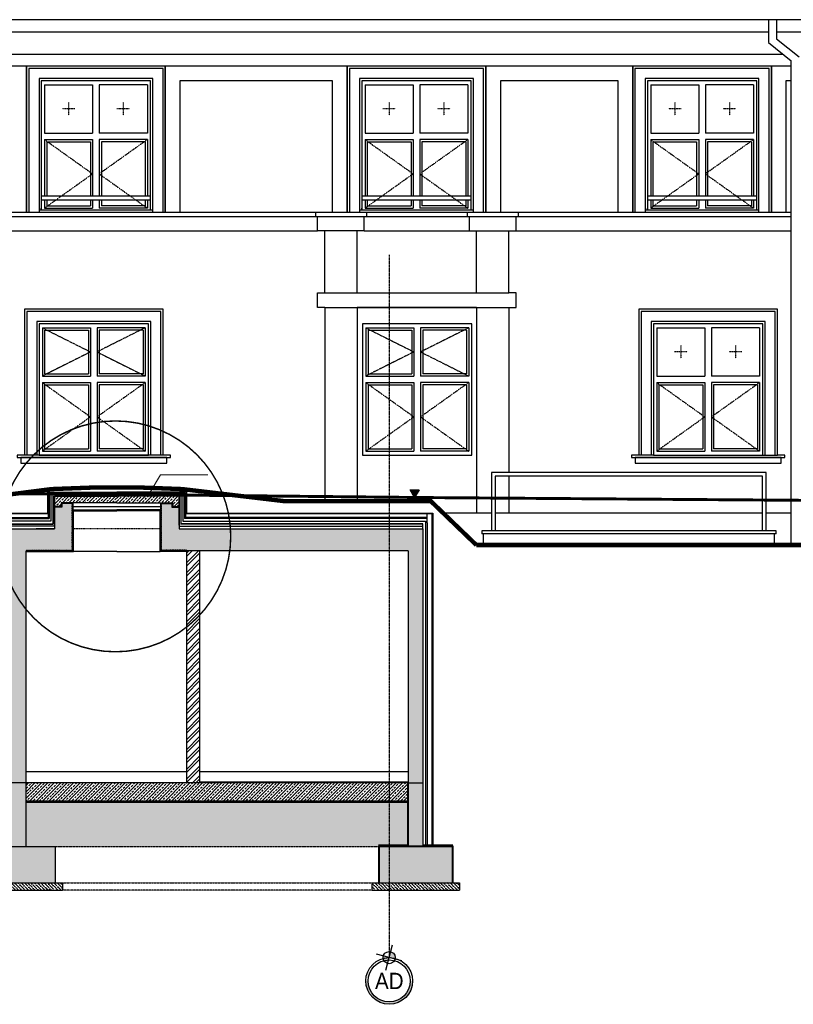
# Model space of a CAD drawing. Header units: inches. Extents: x -281236 to -70395, y 38777 to 102341.
# Tile 231 of 244: x -91454 to -90393, y 47374 to 48723. Entities that reach past the tile are written whole.
import ezdxf
from ezdxf.enums import TextEntityAlignment as Align

# ---------------------------------------------------------------- set-up
doc = ezdxf.new("R2010")
doc.units = ezdxf.units.IN
doc.header["$MEASUREMENT"] = 0
for name, pattern in [('CENTER', [2, 1.25, -0.25, 0.25, -0.25]), ('DASHED', [0.75, 0.5, -0.25]), ('DASHED2', [0.375, 0.25, -0.125]), ('DOT2', [3.175, 0, -3.175]), ('HIDDEN2', [0.1875, 0.125, -0.0625])]:
    doc.linetypes.add(name, pattern=pattern)
doc.layers.get('0').update_dxf_attribs({"color": 101})
for name, color, linetype in [('CP 43 - BT 12', 2, 'Continuous'), ('Det--hatch', 8, 'Continuous'), ('Fas--widok-cienka', 9, 'Continuous'), ('Fas--widok-glowna', 7, 'Continuous'), ('Fas-balustrada-widok', 64, 'Continuous'), ('Fas-kamien-hatch', 31, 'Continuous'), ('Fas-okno-hatch', 251, 'Continuous'), ('Fas-okno-widok', 8, 'Continuous'), ('Folia kubelkowa', 5, 'DOT2'), ('Geowloknina', 1, 'Continuous'), ('Ins-kan', 54, 'Continuous'), ('OBIEKTY', 7, 'Continuous'), ('opis-drogowy', 7, 'Continuous'), ('Os-osie glowne', 8, 'CENTER'), ('Os-osie-opis', 8, 'Continuous'), ('Pos-ceramika', 14, 'Continuous'), ('Pzt-uksztaltowanie terenu', 7, 'Continuous'), ('Sc-beton', 7, 'Continuous'), ('Sc-beton-hatch', 86, 'Continuous'), ('Sc-cegla pustak', 42, 'Continuous'), ('Sc-cegla pustak-hatch', 8, 'Continuous'), ('Sc-izolacja term-obrys', 132, 'Continuous'), ('Sc-izolacja term-styropian', 151, 'STYROPIAN-KA'), ('Suf-konstrukcja', 9, 'Continuous'), ('W-idok', 9, 'Continuous')]:
    doc.layers.add(name, color=color, linetype=linetype)
doc.layers.add('Fas--widok-3', color=251, linetype='Continuous', lineweight=0)
doc.layers.add('Opisy', color=7, linetype='Continuous', lineweight=20)
doc.styles.add('dwg_opis duży', font='ARIAL.TTF', dxfattribs={"width": 0.9})
doc.linetypes.add('BATTING', pattern='A,0.0001,-0.1,[134,ltypeshp.shx,S=0.1,R=0,X=-0.1,Y=0],-0.2,[134,ltypeshp.shx,S=0.1,R=180,X=0.1,Y=0],-0.1', length=0.4001)
doc.linetypes.add('STYROPIAN-KA', pattern='A,0.0001,-0.1,[135,ltypeshp.shx,S=0.1,R=0,X=-0.1,Y=0],0,[135,ltypeshp.shx,S=0.1,R=180,X=0.1,Y=0],-0.1', length=0.2001)
doc.linetypes.add('ZIGZAG', pattern='A,0.00254,-5.08,[131,ltypeshp.shx,S=5.08,R=0,X=-5.08,Y=0],-10.16,[131,ltypeshp.shx,S=5.08,R=180,X=5.08,Y=0],-5.08', length=20.32254)
pattern_1 = [(45, (-4379.6696, -16501.8506), (-4.4194174, 4.4194174), []), (45, (-4375.25, -16501.8506), (-4.4194174, 4.4194174), [3.125, -1.5625])]
pattern_2 = [(135, (-197607.4852, 156570.3164), (-6.17392608, 1.68379802), [7.9375, -1.5875, 0, -1.5875])]
pattern_3 = [(45, (363114.7286, 46647.067), (-4.49012806, 4.49012806), []), (45, (363119.219, 46647.067), (-4.49012806, 4.49012806), [3.175, -1.5875])]

# ---------------------------------------------------------------- blocks, each defined once
blk = doc.blocks.new('_opis_osi_liczbowy')
blk.add_hatch(color=256).paths.add_polyline_path([(32, 32), (32, 28.8, -1), (32, -28.8), (32, -32, 1)])
at = {"layer": 'Defpoints'}
h = blk.add_hatch(color=256, dxfattribs=at)
h.paths.add_polyline_path([(-2.2, -8, 0.414214), (8, -2.2), (0, 0)])
h.paths.add_polyline_path([(-8, 2.2), (0, 0), (2.2, 8, 0.414214)])
for radius in [32, 28.8]:
    blk.add_circle((32, 0), radius)
for p, q in [((4.6, 17.3), (-4.6, -17.3)), ((17.3, -4.6), (-17.3, 4.6))]:
    blk.add_line(p, q, dxfattribs=at)
blk.add_circle((0, 0), 8.32, dxfattribs=at)
at = {"style": 'dwg_opis duży', "width": 0.9}
blk.add_attdef('AXNAMEH', text='', height=22.4, rotation=90, dxfattribs=at).set_placement((32, 0), align=Align.MIDDLE_CENTER)

msp = doc.modelspace()

# ---------------------------------------------------------------- hatches: boundary and pattern name
at = {"layer": 'Det--hatch'}
h = msp.add_hatch(dxfattribs=at)
h.set_pattern_fill('AR-CONC', color=256, scale=0.2, style=0)
h.set_pattern_definition([(50, (-197607.485, 156570.316), (36.436934, -3.187817), [3.81, -41.91]), (355, (-197607.485, 156570.316), (-7.048565, 38.211329), [3.048, -33.528]), (100.451, (-197604.45, 156570.05), (29.3885, 35.0233376), [3.238, -35.618]), (46.1842, (-197607.485, 156580.476), (54.215808, -8.408466), [5.715, -62.865]), (96.6356, (-197602.967, 156579.776), (47.480847, 49.485111), [4.857, -53.427]), (351.184, (-197607.485, 156580.476), (47.480921, 49.485024), [4.572, -50.292]), (21, (-197602.405, 156577.936), (30.322976, -20.4531037), [3.81, -41.91]), (326, (-197602.405, 156577.936), (12.360406, 36.837593), [3.048, -33.528]), (71.4514, (-197599.88, 156576.232), (42.683298, 16.3845715), [3.238, -35.618]), (37.5, (-197607.485, 156570.316), (0.6177207, 16.9110078), [0, -33.1216, 0, -34.036, 0, -33.655]), (7.5, (-197607.485, 156570.316), (13.3639325, 20.036115), [0, -19.4056, 0, -32.3596, 0, -12.827]), (327.5, (-197618.814, 156570.316), (27.118119, -1.1457488), [0, -12.7, 0, -39.624, 0, -52.578]), (317.5, (-197623.894, 156570.316), (29.6258363, 5.0852982), [0, -16.51, 0, -26.3144, 0, -37.338])])
h.paths.add_polyline_path([(-91919.83, 47650.66), (-92050.83, 47650.66), (-92050.83, 47590.66), (-92010.83, 47590.66), (-91919.83, 47590.66)])
h.paths.add_polyline_path([(-91585.83, 47650.66), (-91919.83, 47650.66), (-91919.83, 47590.66), (-91585.83, 47590.66)])
h.paths.add_polyline_path([(-91464.83, 47650.66), (-91585.83, 47650.66), (-91585.83, 47590.66), (-91504.83, 47590.66), (-91464.83, 47590.66)])
h.paths.add_polyline_path([(-91390.83, 47650.66), (-91444.83, 47650.66), (-91444.83, 47590.66), (-91404.83, 47590.66), (-91390.83, 47590.66)])
h.paths.add_polyline_path([(-91214.83, 47650.66), (-91390.83, 47650.66), (-91390.83, 47590.66), (-91214.83, 47590.66)])
h.paths.add_polyline_path([(-91105.19, 47650.66), (-91214.83, 47650.66), (-91214.83, 47590.66), (-91105.19, 47590.66)])
h.paths.add_polyline_path([(-90920.83, 47650.66), (-91105.19, 47650.66), (-91105.19, 47590.66), (-90960.83, 47590.66), (-90920.83, 47590.66)])
at = {"layer": 'opis-drogowy'}
msp.add_hatch(color=7, dxfattribs=at).paths.add_polyline_path([(-90906.11, 48079.06), (-90912.11, 48068.66), (-90918.11, 48079.06)])
at = {"layer": 'Sc-beton-hatch'}
h = msp.add_hatch(dxfattribs=at)
h.set_pattern_fill('ANSI33', color=256, scale=25, style=0)
h.set_pattern_definition(pattern_1)
h.paths.add_polyline_path([(-91404.83, 47590.66), (-91504.83, 47590.66), (-91504.83, 47540.66), (-91404.83, 47540.66)])
h.paths.add_polyline_path([(-92010.83, 47590.66), (-92110.83, 47590.66), (-92110.83, 47540.66), (-92010.83, 47540.66)])
h.paths.add_polyline_path([(-90860.83, 47590.66), (-90960.83, 47590.66), (-90960.83, 47540.66), (-90860.83, 47540.66)])
h.paths.add_polyline_path([(-90900.83, 47677.66), (-90920.83, 47677.66), (-90920.83, 47591.66), (-90900.83, 47591.66)])
h.paths.add_polyline_path([(-90900.83, 47781.66), (-90920.83, 47781.66), (-90920.83, 47677.66), (-90900.83, 47677.66)])
h.paths.add_polyline_path([(-90900.83, 48025.66), (-91118.01, 48025.66), (-91118.01, 47995.66), (-90920.83, 47995.66), (-90920.83, 47781.66), (-90900.83, 47781.66)])
h.paths.add_polyline_path([(-91118.01, 48025.66), (-91234.83, 48025.66), (-91234.83, 48055.66), (-91244.83, 48055.66), (-91244.83, 48060.66), (-91259.83, 48060.66), (-91259.83, 48051.66), (-91259.83, 47995.66), (-91118.01, 47995.66)])
h = msp.add_hatch(dxfattribs=at)
h.set_pattern_fill('ANSI33', color=256, scale=25, style=0)
h.set_pattern_definition(pattern_1)
h.paths.add_polyline_path([(-91381.54, 48060.66), (-91395.83, 48060.66), (-91395.83, 48055.66), (-91405.83, 48055.66), (-91405.83, 48025.66), (-91430.81, 48025.66), (-92070.83, 48025.66), (-92070.83, 47677.66), (-92050.83, 47677.66), (-92050.83, 47995.66), (-91464.83, 47995.66), (-91464.83, 47677.66), (-91444.83, 47677.66), (-91444.83, 47996.38), (-91381.54, 47996.38)])
h.paths.add_polyline_path([(-92050.83, 47677.66), (-92070.83, 47677.66), (-92070.83, 47591.66), (-92050.83, 47591.66)])
h.paths.add_polyline_path([(-91444.83, 47677.66), (-91464.83, 47677.66), (-91464.83, 47590.66), (-91444.83, 47590.66)])
h = msp.add_hatch(dxfattribs=at)
h.set_pattern_fill('ANSI33', color=256, style=0)
h.set_pattern_definition([(45, (-278660.029, 156570.3164), (-4.49012806, 4.49012806), []), (45, (-278655.5386, 156570.3164), (-4.49012806, 4.49012806), [3.175, -1.5875])])
h.paths.add_polyline_path([(-91390.83, 48070.66), (-91405.83, 48070.66), (-91405.83, 48056.66), (-91396.83, 48056.66), (-91396.83, 48061.66), (-91390.83, 48061.66)])
h.paths.add_polyline_path([(-91349.53, 48061.66), (-91349.53, 48070.66), (-91390.83, 48070.66), (-91390.83, 48061.66)])
h = msp.add_hatch(dxfattribs=at)
h.set_pattern_fill('ANSI33', color=256, style=0)
h.set_pattern_definition([(45, (363161.11, 45925.998), (-4.49012806, 4.49012806), []), (45, (363165.6, 45925.998), (-4.49012806, 4.49012806), [3.175, -1.5875])])
h.paths.add_polyline_path([(-91320.33, 48061.66), (-91320.33, 48070.66), (-91349.53, 48070.66), (-91349.53, 48061.66)])
h = msp.add_hatch(dxfattribs=at)
h.set_pattern_fill('ANSI33', color=256, style=0)
h.set_pattern_definition(pattern_3)
h.paths.add_polyline_path([(-91320.33, 48061.66), (-91320.33, 48070.66), (-91291.13, 48070.66), (-91291.13, 48061.66)])
h = msp.add_hatch(dxfattribs=at)
h.set_pattern_fill('ANSI33', color=256, style=0)
h.set_pattern_definition(pattern_3)
h.paths.add_polyline_path([(-91249.83, 48070.66), (-91234.83, 48070.66), (-91234.83, 48056.66), (-91243.83, 48056.66), (-91243.83, 48061.66), (-91249.83, 48061.66)])
h.paths.add_polyline_path([(-91291.13, 48061.66), (-91291.13, 48070.66), (-91249.83, 48070.66), (-91249.83, 48061.66)])
h = msp.add_hatch(dxfattribs=at)
h.set_pattern_fill('ANSI33', color=256, scale=25, style=0)
h.set_pattern_definition(pattern_1)
h.paths.add_polyline_path([(-91118.01, 47677.66), (-91444.83, 47677.66), (-91444.83, 47652.66), (-91118.01, 47652.66)])
h.paths.add_polyline_path([(-90921.83, 47677.66), (-91118.01, 47677.66), (-91118.01, 47652.66), (-90921.83, 47652.66)])
h = msp.add_hatch(dxfattribs=at)
h.set_pattern_fill('ANSI36', color=256, angle=90, style=0)
h.set_pattern_definition(pattern_2)
h.paths.add_polyline_path([(-91454.83, 47540.66), (-91514.83, 47540.66), (-91514.83, 47530.66), (-91454.83, 47530.66)])
h.paths.add_polyline_path([(-91394.83, 47540.66), (-91454.83, 47540.66), (-91454.83, 47530.66), (-91394.83, 47530.66)])
h = msp.add_hatch(dxfattribs=at)
h.set_pattern_fill('ANSI36', color=256, angle=90, style=0)
h.set_pattern_definition(pattern_2)
h.paths.add_polyline_path([(-90910.83, 47540.66), (-90970.83, 47540.66), (-90970.83, 47530.66), (-90910.83, 47530.66)])
h.paths.add_polyline_path([(-90850.83, 47540.66), (-90910.83, 47540.66), (-90910.83, 47530.66), (-90850.83, 47530.66)])
at = {"layer": 'Sc-cegla pustak-hatch'}
h = msp.add_hatch(dxfattribs=at)
h.set_pattern_fill('ANSI32', color=256, style=0)
h.set_pattern_definition([(45, (-197607.485, 156570.316), (-6.7351921, 6.7351921), []), (45, (-197602.995, 156570.316), (-6.7351921, 6.7351921), [])])
h.paths.add_polyline_path([(-91214.83, 47995.66), (-91224.83, 47995.66), (-91224.83, 47677.66), (-91214.83, 47677.66)])
h.paths.add_polyline_path([(-91206.83, 47995.66), (-91214.83, 47995.66), (-91214.83, 47677.66), (-91206.83, 47677.66)])

# ---------------------------------------------------------------- linework, layer by layer
at = {"ltscale": 2, "const_width": 2}
msp.add_lwpolyline([(-91480.53, 48015.52, 1), (-91164.24, 48015.52, 1), (-91480.53, 48015.52, 0)], format="xyb", dxfattribs=at)
at = {"layer": 'CP 43 - BT 12', "linetype": 'HIDDEN2', "ltscale": 0.05, "const_width": 0.4}
for points in [[(-91234.16, 48071.43), (-91406.5, 48071.43), (-91406.5, 48031.34), (-92070.83, 48031.34)], [(-91234.16, 48071.43), (-91234.16, 48031.34), (-90900.83, 48031.34)]]:
    msp.add_lwpolyline(points, dxfattribs=at)
at = {"layer": 'Fas--widok-3', "linetype": 'DASHED'}
msp.add_line((-91389.28, 48073.66), (-91582.38, 48073.66), dxfattribs=at)
at = {"layer": 'Fas--widok-3', "linetype": 'DASHED', "const_width": 4}
for points in [[(-91389.28, 48073.66), (-91582.38, 48073.66)], [(-91389.28, 48073.66), (-90894.83, 48068.66)], [(-90894.83, 48068.66), (-87594.55, 48044.55)]]:
    msp.add_lwpolyline(points, dxfattribs=at)
at = {"layer": 'Fas--widok-cienka'}
for p, q in [((-90981.08, 48434.36), (-90981.08, 48453.7)), ((-90837.08, 48434.36), (-90837.08, 48453.7)), ((-90773.08, 48434.36), (-90773.08, 48453.7)), ((-91995.63, 48434.36), (-91045.08, 48434.36)), ((-90981.08, 48434.36), (-91045.08, 48434.36)), ((-90981.08, 48434.36), (-90837.08, 48434.36)), ((-90837.08, 48434.36), (-90773.08, 48434.36)), ((-90773.08, 48434.36), (-90396.11, 48434.36)), ((-90873.1, 48047.55), (-90806.72, 48047.55)), ((-90801.72, 48047.55), (-90435.22, 48047.55)), ((-90430.22, 48047.55), (-90396.11, 48047.55)), ((-90416.72, 48023.2), (-90820.22, 48023.2)), ((-90820.22, 48023.2), (-90820.22, 48019.2)), ((-90416.72, 48019.2), (-90820.22, 48019.2)), ((-90818.22, 48019.2), (-90818.22, 48003.66)), ((-90418.72, 48003.66), (-90418.72, 48019.2)), ((-90416.72, 48019.2), (-90416.72, 48023.2))]:
    msp.add_line(p, q, dxfattribs=at)
for points in [[(-90426.93, 48706.23), (-92028.44, 48706.23)], [(-88629.45, 48706.23), (-90415.93, 48706.23)], [(-92000.39, 48676.23), (-90407.29, 48676.23)], [(-91444.03, 48459.7), (-91444.03, 48659.7), (-91633.03, 48659.7), (-91633.03, 48459.7)], [(-91254.03, 48459.7), (-91254.03, 48659.7), (-91444.03, 48659.7), (-91444.03, 48459.7)], [(-91257.03, 48459.7), (-91257.03, 48656.7), (-91441.03, 48656.7), (-91441.03, 48459.7)], [(-91004.58, 48459.7), (-91004.58, 48659.7), (-91254.03, 48659.7), (-91254.03, 48459.7)], [(-90814.58, 48459.7), (-90814.58, 48659.7), (-91004.58, 48659.7), (-91004.58, 48459.7)], [(-90817.58, 48459.7), (-90817.58, 48656.7), (-91001.58, 48656.7), (-91001.58, 48459.7)], [(-90613.03, 48459.7), (-90613.03, 48659.7), (-90814.58, 48659.7), (-90814.58, 48459.7)], [(-90423.03, 48459.7), (-90423.03, 48659.7), (-90613.03, 48659.7), (-90613.03, 48459.7)], [(-90426.03, 48459.7), (-90426.03, 48656.7), (-90610.03, 48656.7), (-90610.03, 48459.7)], [(-90396.11, 48659.7), (-90423.03, 48659.7), (-90423.03, 48459.7)], [(-91271.03, 48459.7), (-91271.03, 48642.7), (-91427.03, 48642.7), (-91427.03, 48459.7)], [(-91024.58, 48459.7), (-91024.58, 48639.7), (-91234.03, 48639.7), (-91234.03, 48459.7)], [(-90831.58, 48459.7), (-90831.58, 48642.7), (-90987.58, 48642.7), (-90987.58, 48459.7)], [(-90633.03, 48459.7), (-90633.03, 48639.7), (-90794.58, 48639.7), (-90794.58, 48459.7)], [(-90440.03, 48459.7), (-90440.03, 48642.7), (-90596.03, 48642.7), (-90596.03, 48459.7)], [(-90396.11, 48639.7), (-90403.03, 48639.7), (-90403.03, 48459.7)], [(-91995.63, 48459.7), (-90396.11, 48459.7)], [(-91995.63, 48453.7), (-90396.11, 48453.7)], [(-91048.08, 48459.7), (-91048.08, 48453.7)], [(-91048.08, 48459.7), (-91048.08, 48453.7)], [(-91045.08, 48434.36), (-91045.08, 48453.7)], [(-90978.08, 48459.7), (-90978.08, 48453.7)], [(-90978.08, 48459.7), (-90978.08, 48453.7)], [(-90840.08, 48459.7), (-90840.08, 48453.7)], [(-90770.08, 48459.7), (-90770.08, 48453.7)], [(-91035.08, 48349.06), (-91035.08, 48434.36)], [(-90991.08, 48349.06), (-90991.08, 48434.36)], [(-90827.08, 48349.06), (-90827.08, 48434.36)], [(-90783.08, 48349.06), (-90783.08, 48434.36)], [(-91035.08, 48329.06), (-91045.08, 48329.06), (-91045.08, 48349.06), (-91035.08, 48349.06)], [(-91035.08, 48349.06), (-90783.08, 48349.06)], [(-90783.08, 48329.06), (-90773.08, 48329.06), (-90773.08, 48349.06), (-90783.08, 48349.06)], [(-91035.08, 48329.06), (-91035.08, 48063.66)], [(-91035.08, 48329.06), (-90783.08, 48329.06)], [(-90991.08, 48329.06), (-90991.08, 48063.66)], [(-90827.08, 48329.06), (-90991.08, 48329.06)], [(-90827.08, 48329.06), (-90827.08, 48047.55)], [(-90783.08, 48329.06), (-90783.08, 48103.15)], [(-91256.94, 48126.73), (-91256.94, 48326.73), (-91446.94, 48326.73), (-91446.94, 48126.73)], [(-91259.94, 48126.73), (-91259.94, 48323.73), (-91443.94, 48323.73), (-91443.94, 48126.73)], [(-90414.71, 48126.73), (-90414.71, 48326.73), (-90604.71, 48326.73), (-90604.71, 48126.73)], [(-90417.71, 48126.73), (-90417.71, 48323.73), (-90601.71, 48323.73), (-90601.71, 48126.73)], [(-91273.94, 48126.73), (-91273.94, 48309.73), (-91429.94, 48309.73), (-91429.94, 48126.73)], [(-90431.71, 48126.73), (-90431.71, 48309.73), (-90587.71, 48309.73), (-90587.71, 48126.73)], [(-91446.94, 48126.73), (-91456.94, 48126.73), (-91456.94, 48123.73), (-91256.94, 48123.73), (-91246.94, 48123.73), (-91246.94, 48126.73), (-91446.94, 48126.73)], [(-90604.71, 48126.73), (-90614.71, 48126.73), (-90614.71, 48123.73), (-90414.71, 48123.73), (-90404.71, 48123.73), (-90404.71, 48126.73), (-90414.71, 48126.73)], [(-90584.71, 48126.73), (-90604.71, 48126.73)], [(-90434.71, 48126.73), (-90414.71, 48126.73)], [(-90783.08, 48098.15), (-90783.08, 48047.55)]]:
    msp.add_lwpolyline(points, dxfattribs=at)
for points in [[(-91451.94, 48115.73), (-91251.94, 48115.73), (-91251.94, 48123.73), (-91451.94, 48123.73)], [(-90609.71, 48115.73), (-90409.71, 48115.73), (-90409.71, 48123.73), (-90609.71, 48123.73)]]:
    msp.add_lwpolyline(points, close=True, dxfattribs=at)
at = {"layer": 'Fas--widok-glowna'}
msp.add_lwpolyline([(-90770.08, 48459.7), (-90770.08, 48453.7)], dxfattribs=at)
at = {"layer": 'Fas-balustrada-widok'}
for p, q in [((-90430.22, 48103.15), (-90806.72, 48103.15)), ((-90806.72, 48103.15), (-90806.72, 48023.2)), ((-90801.72, 48098.15), (-90801.72, 48023.2)), ((-90435.22, 48098.15), (-90801.72, 48098.15)), ((-90435.22, 48023.2), (-90435.22, 48098.15)), ((-90430.22, 48023.2), (-90430.22, 48103.15))]:
    msp.add_line(p, q, dxfattribs=at)
for points in [[(-91424.03, 48476.61), (-91274.03, 48476.61), (-91274.03, 48481.61), (-91424.03, 48481.61)], [(-90984.58, 48476.61), (-90834.58, 48476.61), (-90834.58, 48481.61), (-90984.58, 48481.61)], [(-90593.03, 48476.61), (-90443.03, 48476.61), (-90443.03, 48481.61), (-90593.03, 48481.61)]]:
    msp.add_lwpolyline(points, close=True, dxfattribs=at)
at = {"layer": 'Fas-kamien-hatch'}
for points in [[(-91427.03, 48459.7), (-91271.03, 48459.7), (-91271.03, 48462.7), (-91427.03, 48462.7)], [(-90987.58, 48459.7), (-90831.58, 48459.7), (-90831.58, 48462.7), (-90987.58, 48462.7)], [(-90596.03, 48459.7), (-90440.03, 48459.7), (-90440.03, 48462.7), (-90596.03, 48462.7)]]:
    msp.add_lwpolyline(points, close=True, dxfattribs=at)
at = {"layer": 'Fas-okno-hatch', "linetype": 'DASHED', "ltscale": 0.2}
for p, q in [((-91377.89, 48601.2), (-91395.17, 48601.2)), ((-91386.53, 48609.84), (-91386.53, 48592.56)), ((-91302.89, 48601.2), (-91320.17, 48601.2)), ((-91311.53, 48609.84), (-91311.53, 48592.56)), ((-90938.44, 48601.2), (-90955.72, 48601.2)), ((-90947.08, 48609.84), (-90947.08, 48592.56)), ((-90863.44, 48601.2), (-90880.72, 48601.2)), ((-90872.08, 48609.84), (-90872.08, 48592.56)), ((-90546.89, 48601.2), (-90564.17, 48601.2)), ((-90555.53, 48609.84), (-90555.53, 48592.56)), ((-90471.89, 48601.2), (-90489.17, 48601.2)), ((-90480.53, 48609.84), (-90480.53, 48592.56)), ((-90547.21, 48276.87), (-90547.21, 48259.59)), ((-90472.21, 48276.87), (-90472.21, 48259.59)), ((-90538.57, 48268.23), (-90555.85, 48268.23)), ((-90463.57, 48268.23), (-90480.85, 48268.23))]:
    msp.add_line(p, q, dxfattribs=at)
for points in [[(-91419.53, 48559.2), (-91353.53, 48512.2), (-91419.53, 48465.2)], [(-91278.53, 48559.2), (-91344.53, 48512.2), (-91278.53, 48465.2)], [(-90980.08, 48559.2), (-90914.08, 48512.2), (-90980.08, 48465.2)], [(-90839.08, 48559.2), (-90905.08, 48512.2), (-90839.08, 48465.2)], [(-90588.53, 48559.2), (-90522.53, 48512.2), (-90588.53, 48465.2)], [(-90447.53, 48559.2), (-90513.53, 48512.2), (-90447.53, 48465.2)], [(-91422.44, 48301.23), (-91356.44, 48268.23), (-91422.44, 48235.23)], [(-91281.44, 48301.23), (-91347.44, 48268.23), (-91281.44, 48235.23)], [(-90979.03, 48301.23), (-90913.03, 48268.23), (-90979.03, 48235.23)], [(-90838.03, 48301.23), (-90904.03, 48268.23), (-90838.03, 48235.23)], [(-91422.44, 48226.23), (-91356.44, 48179.23), (-91422.44, 48132.23)], [(-91281.44, 48226.23), (-91347.44, 48179.23), (-91281.44, 48132.23)], [(-90979.03, 48226.23), (-90913.03, 48179.23), (-90979.03, 48132.23)], [(-90838.03, 48226.23), (-90904.03, 48179.23), (-90838.03, 48132.23)], [(-90580.21, 48226.23), (-90514.21, 48179.23), (-90580.21, 48132.23)], [(-90439.21, 48226.23), (-90505.21, 48179.23), (-90439.21, 48132.23)]]:
    msp.add_lwpolyline(points, dxfattribs=at)
at = {"layer": 'Fas-okno-widok'}
for p, q in [((-91419.53, 48568.2), (-91353.53, 48568.2)), ((-91419.53, 48559.2), (-91353.53, 48559.2)), ((-91278.53, 48568.2), (-91344.53, 48568.2)), ((-91278.53, 48559.2), (-91344.53, 48559.2)), ((-90980.08, 48568.2), (-90914.08, 48568.2)), ((-90980.08, 48559.2), (-90914.08, 48559.2)), ((-90839.08, 48568.2), (-90905.08, 48568.2)), ((-90839.08, 48559.2), (-90905.08, 48559.2)), ((-90588.53, 48568.2), (-90522.53, 48568.2)), ((-90588.53, 48559.2), (-90522.53, 48559.2)), ((-90447.53, 48568.2), (-90513.53, 48568.2)), ((-90447.53, 48559.2), (-90513.53, 48559.2)), ((-91416.53, 48556.2), (-91356.53, 48556.2)), ((-91281.53, 48556.2), (-91341.53, 48556.2)), ((-90977.08, 48556.2), (-90917.08, 48556.2)), ((-90842.08, 48556.2), (-90902.08, 48556.2)), ((-90585.53, 48556.2), (-90525.53, 48556.2)), ((-90450.53, 48556.2), (-90510.53, 48556.2)), ((-91422.44, 48235.23), (-91356.44, 48235.23)), ((-91419.44, 48238.23), (-91359.44, 48238.23)), ((-91281.44, 48235.23), (-91347.44, 48235.23)), ((-91284.44, 48238.23), (-91344.44, 48238.23)), ((-90979.03, 48235.23), (-90913.03, 48235.23)), ((-90976.03, 48238.23), (-90916.03, 48238.23)), ((-90838.03, 48235.23), (-90904.03, 48235.23)), ((-90841.03, 48238.23), (-90901.03, 48238.23)), ((-90580.21, 48235.23), (-90514.21, 48235.23)), ((-90439.21, 48235.23), (-90505.21, 48235.23)), ((-91422.44, 48226.23), (-91356.44, 48226.23)), ((-91419.44, 48223.23), (-91359.44, 48223.23)), ((-91281.44, 48226.23), (-91347.44, 48226.23)), ((-91284.44, 48223.23), (-91344.44, 48223.23)), ((-90979.03, 48226.23), (-90913.03, 48226.23)), ((-90976.03, 48223.23), (-90916.03, 48223.23)), ((-90838.03, 48226.23), (-90904.03, 48226.23)), ((-90841.03, 48223.23), (-90901.03, 48223.23)), ((-90580.21, 48226.23), (-90514.21, 48226.23)), ((-90577.21, 48223.23), (-90517.21, 48223.23)), ((-90439.21, 48226.23), (-90505.21, 48226.23)), ((-90442.21, 48223.23), (-90502.21, 48223.23))]:
    msp.add_line(p, q, dxfattribs=at)
at = {"layer": 'Fas-okno-widok', "linetype": 'DASHED2', "ltscale": 2}
msp.add_line((-90894.83, 48068.66), (-87594.55, 48044.55), dxfattribs=at)
at = {"layer": 'Fas-okno-widok'}
for points in [[(-91274.03, 48462.7), (-91274.03, 48639.7), (-91424.03, 48639.7), (-91424.03, 48462.7)], [(-91424.03, 48639.7), (-91424.03, 48634.2)], [(-90834.58, 48462.7), (-90834.58, 48639.7), (-90984.58, 48639.7), (-90984.58, 48462.7)], [(-90984.58, 48639.7), (-90984.58, 48634.2)], [(-90443.03, 48462.7), (-90443.03, 48639.7), (-90593.03, 48639.7), (-90593.03, 48462.7)], [(-90593.03, 48639.7), (-90593.03, 48634.2)], [(-91419.53, 48634.2), (-91353.53, 48634.2)], [(-91419.53, 48634.2), (-91419.53, 48568.2)], [(-91353.53, 48634.2), (-91353.53, 48568.2)], [(-91344.53, 48634.2), (-91344.53, 48568.2)], [(-91278.53, 48634.2), (-91344.53, 48634.2)], [(-91278.53, 48634.2), (-91278.53, 48568.2)], [(-90980.08, 48634.2), (-90914.08, 48634.2)], [(-90980.08, 48634.2), (-90980.08, 48568.2)], [(-90914.08, 48634.2), (-90914.08, 48568.2)], [(-90905.08, 48634.2), (-90905.08, 48568.2)], [(-90839.08, 48634.2), (-90905.08, 48634.2)], [(-90839.08, 48634.2), (-90839.08, 48568.2)], [(-90588.53, 48634.2), (-90522.53, 48634.2)], [(-90588.53, 48634.2), (-90588.53, 48568.2)], [(-90522.53, 48634.2), (-90522.53, 48568.2)], [(-90513.53, 48634.2), (-90513.53, 48568.2)], [(-90447.53, 48634.2), (-90513.53, 48634.2)], [(-90447.53, 48634.2), (-90447.53, 48568.2)], [(-91419.53, 48559.2), (-91419.53, 48481.61)], [(-91353.53, 48559.2), (-91353.53, 48481.61)], [(-91344.53, 48559.2), (-91344.53, 48481.61)], [(-91278.53, 48559.2), (-91278.53, 48481.61)], [(-90980.08, 48559.2), (-90980.08, 48481.61)], [(-90914.08, 48559.2), (-90914.08, 48481.61)], [(-90905.08, 48559.2), (-90905.08, 48481.61)], [(-90839.08, 48559.2), (-90839.08, 48481.61)], [(-90588.53, 48559.2), (-90588.53, 48481.61)], [(-90522.53, 48559.2), (-90522.53, 48481.61)], [(-90513.53, 48559.2), (-90513.53, 48481.61)], [(-90447.53, 48559.2), (-90447.53, 48481.61)], [(-91416.53, 48556.2), (-91416.53, 48481.61)], [(-91356.53, 48556.2), (-91356.53, 48481.61)], [(-91341.53, 48556.2), (-91341.53, 48481.61)], [(-91281.53, 48556.2), (-91281.53, 48481.61)], [(-90977.08, 48556.2), (-90977.08, 48481.61)], [(-90917.08, 48556.2), (-90917.08, 48481.61)], [(-90902.08, 48556.2), (-90902.08, 48481.61)], [(-90842.08, 48556.2), (-90842.08, 48481.61)], [(-90585.53, 48556.2), (-90585.53, 48481.61)], [(-90525.53, 48556.2), (-90525.53, 48481.61)], [(-90510.53, 48556.2), (-90510.53, 48481.61)], [(-90450.53, 48556.2), (-90450.53, 48481.61)], [(-91424.03, 48493.63), (-91424.03, 48462.7)], [(-91419.53, 48493.63), (-91419.53, 48493.61)], [(-91416.53, 48493.63), (-91416.53, 48493.61)], [(-91356.53, 48493.63), (-91356.53, 48493.61)], [(-91353.53, 48493.63), (-91353.53, 48493.61)], [(-91344.53, 48493.63), (-91344.53, 48493.61)], [(-91341.53, 48493.63), (-91341.53, 48493.61)], [(-91281.53, 48493.63), (-91281.53, 48493.61)], [(-91278.53, 48493.63), (-91278.53, 48493.61)], [(-91274.03, 48462.7), (-91274.03, 48493.63)], [(-90984.58, 48493.63), (-90984.58, 48462.7)], [(-90980.08, 48493.63), (-90980.08, 48493.61)], [(-90977.08, 48493.63), (-90977.08, 48493.61)], [(-90917.08, 48493.63), (-90917.08, 48493.61)], [(-90914.08, 48493.63), (-90914.08, 48493.61)], [(-90905.08, 48493.63), (-90905.08, 48493.61)], [(-90902.08, 48493.63), (-90902.08, 48493.61)], [(-90842.08, 48493.63), (-90842.08, 48493.61)], [(-90839.08, 48493.63), (-90839.08, 48493.61)], [(-90834.58, 48462.7), (-90834.58, 48493.63)], [(-90593.03, 48493.63), (-90593.03, 48462.7)], [(-90588.53, 48493.63), (-90588.53, 48493.61)], [(-90585.53, 48493.63), (-90585.53, 48493.61)], [(-90525.53, 48493.63), (-90525.53, 48493.61)], [(-90522.53, 48493.63), (-90522.53, 48493.61)], [(-90513.53, 48493.63), (-90513.53, 48493.61)], [(-90510.53, 48493.63), (-90510.53, 48493.61)], [(-90450.53, 48493.63), (-90450.53, 48493.61)], [(-90447.53, 48493.63), (-90447.53, 48493.61)], [(-90443.03, 48462.7), (-90443.03, 48493.63)], [(-91419.53, 48476.61), (-91419.53, 48465.2)], [(-91416.53, 48476.61), (-91416.53, 48468.2)], [(-91356.53, 48476.61), (-91356.53, 48468.2)], [(-91353.53, 48476.61), (-91353.53, 48465.2)], [(-91344.53, 48476.61), (-91344.53, 48465.2)], [(-91341.53, 48476.61), (-91341.53, 48468.2)], [(-91281.53, 48476.61), (-91281.53, 48468.2)], [(-91278.53, 48476.61), (-91278.53, 48465.2)], [(-90980.08, 48476.61), (-90980.08, 48465.2)], [(-90977.08, 48476.61), (-90977.08, 48468.2)], [(-90917.08, 48476.61), (-90917.08, 48468.2)], [(-90914.08, 48476.61), (-90914.08, 48465.2)], [(-90905.08, 48476.61), (-90905.08, 48465.2)], [(-90902.08, 48476.61), (-90902.08, 48468.2)], [(-90842.08, 48476.61), (-90842.08, 48468.2)], [(-90839.08, 48476.61), (-90839.08, 48465.2)], [(-90588.53, 48476.61), (-90588.53, 48465.2)], [(-90585.53, 48476.61), (-90585.53, 48468.2)], [(-90525.53, 48476.61), (-90525.53, 48468.2)], [(-90522.53, 48476.61), (-90522.53, 48465.2)], [(-90513.53, 48476.61), (-90513.53, 48465.2)], [(-90510.53, 48476.61), (-90510.53, 48468.2)], [(-90450.53, 48476.61), (-90450.53, 48468.2)], [(-90447.53, 48476.61), (-90447.53, 48465.2)], [(-91424.03, 48462.7), (-91424.03, 48465.2)], [(-91419.53, 48465.2), (-91353.53, 48465.2)], [(-91416.53, 48468.2), (-91356.53, 48468.2)], [(-91278.53, 48465.2), (-91344.53, 48465.2)], [(-91281.53, 48468.2), (-91341.53, 48468.2)], [(-90984.58, 48462.7), (-90984.58, 48465.2)], [(-90980.08, 48465.2), (-90914.08, 48465.2)], [(-90977.08, 48468.2), (-90917.08, 48468.2)], [(-90839.08, 48465.2), (-90905.08, 48465.2)], [(-90842.08, 48468.2), (-90902.08, 48468.2)], [(-90593.03, 48462.7), (-90593.03, 48465.2)], [(-90588.53, 48465.2), (-90522.53, 48465.2)], [(-90585.53, 48468.2), (-90525.53, 48468.2)], [(-90447.53, 48465.2), (-90513.53, 48465.2)], [(-90450.53, 48468.2), (-90510.53, 48468.2)], [(-91426.94, 48126.73), (-91276.94, 48126.73), (-91276.94, 48306.73), (-91426.94, 48306.73), (-91426.94, 48126.73)], [(-91426.94, 48306.73), (-91426.94, 48301.23)], [(-91422.44, 48301.23), (-91356.44, 48301.23)], [(-91422.44, 48301.23), (-91422.44, 48235.23)], [(-91356.44, 48301.23), (-91356.44, 48235.23)], [(-91347.44, 48301.23), (-91347.44, 48235.23)], [(-91281.44, 48301.23), (-91347.44, 48301.23)], [(-91281.44, 48301.23), (-91281.44, 48235.23)], [(-90983.53, 48126.73), (-90833.53, 48126.73), (-90833.53, 48306.73), (-90983.53, 48306.73), (-90983.53, 48126.73)], [(-90983.53, 48306.73), (-90983.53, 48301.23)], [(-90979.03, 48301.23), (-90913.03, 48301.23)], [(-90979.03, 48301.23), (-90979.03, 48235.23)], [(-90913.03, 48301.23), (-90913.03, 48235.23)], [(-90904.03, 48301.23), (-90904.03, 48235.23)], [(-90838.03, 48301.23), (-90904.03, 48301.23)], [(-90838.03, 48301.23), (-90838.03, 48235.23)], [(-90584.71, 48126.73), (-90434.71, 48126.73), (-90434.71, 48306.73), (-90584.71, 48306.73), (-90584.71, 48126.73)], [(-90584.71, 48306.73), (-90584.71, 48301.23)], [(-90580.21, 48301.23), (-90514.21, 48301.23)], [(-90580.21, 48301.23), (-90580.21, 48235.23)], [(-90514.21, 48301.23), (-90514.21, 48235.23)], [(-90505.21, 48301.23), (-90505.21, 48235.23)], [(-90439.21, 48301.23), (-90505.21, 48301.23)], [(-90439.21, 48301.23), (-90439.21, 48235.23)], [(-91419.44, 48298.23), (-91359.44, 48298.23)], [(-91419.44, 48298.23), (-91419.44, 48238.23)], [(-91359.44, 48298.23), (-91359.44, 48238.23)], [(-91344.44, 48298.23), (-91344.44, 48238.23)], [(-91284.44, 48298.23), (-91344.44, 48298.23)], [(-91284.44, 48298.23), (-91284.44, 48238.23)], [(-90976.03, 48298.23), (-90916.03, 48298.23)], [(-90976.03, 48298.23), (-90976.03, 48238.23)], [(-90916.03, 48298.23), (-90916.03, 48238.23)], [(-90901.03, 48298.23), (-90901.03, 48238.23)], [(-90841.03, 48298.23), (-90901.03, 48298.23)], [(-90841.03, 48298.23), (-90841.03, 48238.23)], [(-91422.44, 48226.23), (-91422.44, 48132.23)], [(-91419.44, 48223.23), (-91419.44, 48135.23)], [(-91359.44, 48223.23), (-91359.44, 48135.23)], [(-91356.44, 48226.23), (-91356.44, 48132.23)], [(-91347.44, 48226.23), (-91347.44, 48132.23)], [(-91344.44, 48223.23), (-91344.44, 48135.23)], [(-91284.44, 48223.23), (-91284.44, 48135.23)], [(-91281.44, 48226.23), (-91281.44, 48132.23)], [(-90979.03, 48226.23), (-90979.03, 48132.23)], [(-90976.03, 48223.23), (-90976.03, 48135.23)], [(-90916.03, 48223.23), (-90916.03, 48135.23)], [(-90913.03, 48226.23), (-90913.03, 48132.23)], [(-90904.03, 48226.23), (-90904.03, 48132.23)], [(-90901.03, 48223.23), (-90901.03, 48135.23)], [(-90841.03, 48223.23), (-90841.03, 48135.23)], [(-90838.03, 48226.23), (-90838.03, 48132.23)], [(-90580.21, 48226.23), (-90580.21, 48132.23)], [(-90577.21, 48223.23), (-90577.21, 48135.23)], [(-90517.21, 48223.23), (-90517.21, 48135.23)], [(-90514.21, 48226.23), (-90514.21, 48132.23)], [(-90505.21, 48226.23), (-90505.21, 48132.23)], [(-90502.21, 48223.23), (-90502.21, 48135.23)], [(-90442.21, 48223.23), (-90442.21, 48135.23)], [(-90439.21, 48226.23), (-90439.21, 48132.23)], [(-91422.44, 48132.23), (-91356.44, 48132.23)], [(-91419.44, 48135.23), (-91359.44, 48135.23)], [(-91281.44, 48132.23), (-91347.44, 48132.23)], [(-91284.44, 48135.23), (-91344.44, 48135.23)], [(-90979.03, 48132.23), (-90913.03, 48132.23)], [(-90976.03, 48135.23), (-90916.03, 48135.23)], [(-90838.03, 48132.23), (-90904.03, 48132.23)], [(-90841.03, 48135.23), (-90901.03, 48135.23)], [(-90580.21, 48132.23), (-90514.21, 48132.23)], [(-90577.21, 48135.23), (-90517.21, 48135.23)], [(-90439.21, 48132.23), (-90505.21, 48132.23)], [(-90442.21, 48135.23), (-90502.21, 48135.23)]]:
    msp.add_lwpolyline(points, dxfattribs=at)
at = {"layer": 'Folia kubelkowa', "linetype": 'DASHED', "ltscale": 0.5, "const_width": 0.5}
for points in [[(-92083.83, 47593.66), (-92083.83, 48046.89), (-91415.13, 48046.89), (-91415.13, 48075.55), (-91225.52, 48075.55)], [(-90887.83, 47592.66), (-90887.83, 48046.89), (-91225.52, 48046.89), (-91225.52, 48075.55)]]:
    msp.add_lwpolyline(points, dxfattribs=at)
at = {"layer": 'Geowloknina', "linetype": 'DASHED', "ltscale": 0.4, "const_width": 0.5}
for points in [[(-92076.83, 48040.64), (-91413.88, 48040.64), (-91413.88, 48074.18), (-91226.77, 48074.18)], [(-90894.83, 48040.64), (-91226.77, 48040.64), (-91226.77, 48074.18)]]:
    msp.add_lwpolyline(points, dxfattribs=at)
at = {"layer": 'Ins-kan'}
for points in [[(-88528.9, 48723.48), (-92110.34, 48723.48)], [(-90426.93, 48723.48), (-90426.93, 48692.2)], [(-90415.93, 48723.48), (-90415.93, 48697.43)], [(-90426.93, 48692.2), (-90396.11, 48667.14)], [(-90415.93, 48697.43), (-90385.11, 48672.38)], [(-90396.11, 48003.66), (-90396.11, 48667.14)]]:
    msp.add_lwpolyline(points, dxfattribs=at)
at = {"layer": 'OBIEKTY'}
for p, q in [((-91415.63, 48076.15), (-91415.63, 48047.39)), ((-91414.45, 48074.78), (-91414.45, 48041.39)), ((-91413.13, 48073.41), (-91413.13, 48039.89)), ((-91408.13, 48073.41), (-91408.13, 48032.89)), ((-91232.52, 48073.41), (-91232.52, 48032.89)), ((-91227.52, 48073.41), (-91227.52, 48039.89)), ((-91226.21, 48074.78), (-91226.21, 48041.39)), ((-91225.02, 48076.15), (-91225.02, 48047.39)), ((-91405.83, 48070.66), (-91405.83, 48029.66)), ((-91234.83, 48070.66), (-91234.83, 48029.66)), ((-90888.33, 48046.39), (-91226.21, 48046.39)), ((-92076.83, 48041.39), (-91414.45, 48041.39)), ((-92076.83, 48039.89), (-91413.13, 48039.89)), ((-92070.83, 48032.89), (-91408.13, 48032.89)), ((-91405.83, 48039.89), (-91405.83, 48025.66)), ((-91234.83, 48039.89), (-91234.83, 48025.66)), ((-90900.83, 48032.89), (-91232.52, 48032.89)), ((-90894.83, 48039.89), (-91227.52, 48039.89)), ((-90894.83, 48041.39), (-91226.21, 48041.39)), ((-90900.83, 48025.66), (-90900.83, 48032.89)), ((-91405.83, 48029.66), (-92070.83, 48029.66)), ((-91405.83, 48025.66), (-91430.81, 48025.66)), ((-91234.83, 48029.66), (-90900.83, 48029.66))]:
    msp.add_line(p, q, dxfattribs=at)
for points in [[(-91413.13, 48073.41), (-91408.13, 48073.41)], [(-91227.52, 48073.41), (-91232.52, 48073.41)], [(-91414.45, 48046.39), (-92083.33, 48046.39), (-92083.33, 47591.66)], [(-90888.33, 48046.39), (-90888.33, 47590.66)]]:
    msp.add_lwpolyline(points, dxfattribs=at)
at = {"layer": 'opis-drogowy', "color": 7}
msp.add_lwpolyline([(-90906.11, 48079.06), (-90912.11, 48068.66), (-90918.11, 48079.06), (-90906.11, 48079.06)], dxfattribs=at)
at = {"layer": 'Opisy', "color": 4}
for q in [(-91274.6, 48076), (-91195.64, 48099.63)]:
    msp.add_line((-91260.58, 48099.63), q, dxfattribs=at)
at = {"layer": 'Os-osie glowne'}
msp.add_line((-90947.02, 48401.15), (-90947.02, 47438.32), dxfattribs=at)
at = {"layer": 'Pos-ceramika'}
for points in [[(-91224.83, 47692.66), (-91444.83, 47692.66)], [(-90920.83, 47692.66), (-91206.83, 47692.66)]]:
    msp.add_lwpolyline(points, dxfattribs=at)
at = {"layer": 'Pzt-uksztaltowanie terenu'}
for p, q in [((-91409.85, 48080.3), (-91540.27, 48063.66)), ((-91350.33, 48082.51), (-91409.85, 48080.3)), ((-91350.33, 48082.51), (-91290.33, 48082.51)), ((-91290.33, 48082.51), (-91230.81, 48080.3)), ((-91230.81, 48080.3), (-91089.8, 48063.66)), ((-91089.8, 48063.66), (-90889.83, 48063.66)), ((-90889.83, 48063.66), (-90827.53, 48003.66)), ((-90369.33, 48003.66), (-90827.53, 48003.66))]:
    msp.add_line(p, q, dxfattribs=at)
at = {"layer": 'Pzt-uksztaltowanie terenu', "const_width": 6}
for points in [[(-92509.66, 48056.54), (-92465.96, 47998.66), (-92150.79, 47998.66), (-92076.83, 48063.66), (-91540.27, 48063.66), (-91409.85, 48080.3), (-91350.33, 48082.51)], [(-91350.33, 48082.51), (-91290.33, 48082.51), (-91230.81, 48080.3), (-91089.8, 48063.66), (-90889.83, 48063.66), (-90827.53, 48003.66)], [(-90827.53, 48003.66), (-90369.33, 48003.66), (-89033.09, 47968.66)]]:
    msp.add_lwpolyline(points, dxfattribs=at)
at = {"layer": 'Sc-beton'}
for p, q in [((-91415.63, 48076.15), (-91320.33, 48076.15)), ((-91414.45, 48074.78), (-91320.33, 48074.78)), ((-91408.13, 48073.41), (-91320.33, 48073.41)), ((-91225.02, 48076.15), (-91320.33, 48076.15)), ((-91226.21, 48074.78), (-91320.33, 48074.78)), ((-91232.52, 48073.41), (-91320.33, 48073.41))]:
    msp.add_line(p, q, dxfattribs=at)
for points in [[(-91405.83, 48056.66), (-91405.83, 48070.66), (-91320.33, 48070.66)], [(-91396.83, 48061.66), (-91396.83, 48061.66), (-91396.83, 48056.66), (-91405.83, 48056.66)], [(-91380.83, 47995.66), (-91380.83, 48060.66), (-91395.83, 48060.66), (-91395.83, 48055.66), (-91405.83, 48055.66), (-91405.83, 48025.66)], [(-91320.33, 48061.66), (-91396.83, 48061.66)], [(-91234.83, 48056.66), (-91234.83, 48070.66), (-91320.33, 48070.66)], [(-91320.33, 48061.66), (-91243.83, 48061.66)], [(-91259.83, 47995.66), (-91259.83, 48060.66), (-91244.83, 48060.66), (-91244.83, 48055.66), (-91234.83, 48055.66), (-91234.83, 48025.66)], [(-91243.83, 48061.66), (-91243.83, 48061.66), (-91243.83, 48056.66), (-91234.83, 48056.66)], [(-92070.83, 48025.66), (-91405.83, 48025.66)], [(-91234.83, 48025.66), (-90900.83, 48025.66)], [(-90900.83, 48025.66), (-90900.83, 47591.66)], [(-91444.83, 47590.66), (-91444.83, 47995.66), (-91380.83, 47995.66)], [(-90920.83, 47995.66), (-91259.83, 47995.66)], [(-90920.83, 47995.66), (-90920.83, 47590.66)], [(-90920.83, 47677.66), (-91444.83, 47677.66)], [(-90920.83, 47652.66), (-91444.83, 47652.66)], [(-91504.83, 47590.66), (-91404.83, 47590.66)], [(-91404.83, 47590.66), (-91404.83, 47540.66)], [(-90960.83, 47590.66), (-90860.83, 47590.66)], [(-90960.83, 47590.66), (-90960.83, 47540.66)], [(-90860.83, 47590.66), (-90860.83, 47540.66)], [(-91514.83, 47540.66), (-91394.83, 47540.66)], [(-91394.83, 47540.66), (-91394.83, 47530.66)], [(-90970.83, 47540.66), (-90850.83, 47540.66)], [(-90970.83, 47540.66), (-90970.83, 47530.66)], [(-90850.83, 47540.66), (-90850.83, 47530.66)], [(-91514.83, 47530.66), (-91394.83, 47530.66)], [(-90970.83, 47530.66), (-90850.83, 47530.66)]]:
    msp.add_lwpolyline(points, dxfattribs=at)
at = {"layer": 'Sc-cegla pustak'}
for points in [[(-91224.83, 47995.66), (-91224.83, 47677.66)], [(-91206.83, 47995.66), (-91206.83, 47677.66)]]:
    msp.add_lwpolyline(points, dxfattribs=at)
at = {"layer": 'Sc-izolacja term-obrys', "linetype": 'DASHED', "ltscale": 0.1}
for points in [[(-91444.83, 47996.38), (-91381.54, 47996.38), (-91381.54, 48060.66)], [(-91224.83, 47996.38), (-91259.11, 47996.38), (-91259.11, 48060.66)]]:
    msp.add_lwpolyline(points, dxfattribs=at)
at = {"layer": 'Sc-izolacja term-obrys', "ltscale": 3}
for points in [[(-91380.83, 48061.66), (-91380.83, 48051.66), (-91320.33, 48051.66)], [(-91259.83, 48061.66), (-91259.83, 48051.66), (-91320.33, 48051.66)], [(-91379.83, 47994.66), (-91379.83, 48050.66)], [(-91379.83, 48050.66), (-91320.33, 48050.66)], [(-91260.83, 48050.66), (-91320.33, 48050.66)], [(-91260.83, 47994.66), (-91260.83, 48050.66)], [(-91444.83, 47994.66), (-91379.83, 47994.66)], [(-91224.83, 47994.66), (-91260.83, 47994.66)]]:
    msp.add_lwpolyline(points, dxfattribs=at)
at = {"layer": 'Sc-izolacja term-obrys'}
for points in [[(-92084.33, 47590.66), (-92084.33, 48047.39), (-91415.63, 48047.39)], [(-91225.02, 48047.39), (-90887.33, 48047.39), (-90887.33, 47590.66)], [(-90894.83, 48034.16), (-90894.83, 47590.66)], [(-90920.83, 47650.66), (-91444.83, 47650.66)]]:
    msp.add_lwpolyline(points, dxfattribs=at)
at = {"layer": 'Sc-izolacja term-obrys', "linetype": 'DASHED', "ltscale": 0.15}
for points in [[(-91380.33, 47995.16), (-91380.33, 48051.24)], [(-91380.33, 48051.24), (-91320.33, 48051.21)], [(-91260.33, 48051.24), (-91320.33, 48051.21)], [(-91260.33, 47995.16), (-91260.33, 48051.24)], [(-91444.83, 47995.16), (-91380.33, 47995.16)], [(-91224.83, 47995.16), (-91260.33, 47995.16)]]:
    msp.add_lwpolyline(points, dxfattribs=at)
at = {"layer": 'Sc-izolacja term-styropian', "linetype": 'ZIGZAG', "ltscale": 0.01}
for p, q in [((-91410.63, 48073.41), (-91410.63, 48036.39)), ((-91230.02, 48073.41), (-91230.02, 48036.39))]:
    msp.add_line(p, q, dxfattribs=at)
at = {"layer": 'Sc-izolacja term-styropian', "linetype": 'ZIGZAG', "ltscale": 0.015}
msp.add_lwpolyline([(-91380.83, 48056.66), (-91259.83, 48056.66)], dxfattribs=at)
at = {"layer": 'Sc-izolacja term-styropian', "linetype": 'ZIGZAG', "ltscale": 0.01}
for points in [[(-91410.63, 48036.39), (-92074.33, 48036.39), (-92074.33, 47590.66)], [(-91230.02, 48036.39), (-90897.33, 48036.39), (-90897.33, 47590.66)]]:
    msp.add_lwpolyline(points, dxfattribs=at)
at = {"layer": 'Sc-izolacja term-styropian', "linetype": 'BATTING', "ltscale": 0.05}
msp.add_lwpolyline([(-90920.83, 47651.66), (-91444.83, 47651.66)], dxfattribs=at)
at = {"layer": 'Suf-konstrukcja'}
for points in [[(-91444.83, 47677.66), (-91464.83, 47677.66)], [(-90920.83, 47677.66), (-90900.83, 47677.66)]]:
    msp.add_lwpolyline(points, dxfattribs=at)
at = {"layer": 'W-idok'}
for p, q in [((-90894.83, 48034.16), (-90894.83, 48046.39)), ((-91320.33, 47994.66), (-91379.83, 47994.66)), ((-91320.33, 47994.66), (-91260.83, 47994.66))]:
    msp.add_line(p, q, dxfattribs=at)
for points in [[(-91405.83, 48030.78), (-91405.83, 48056.66)], [(-91234.83, 48030.78), (-91234.83, 48056.66)], [(-90920.83, 47678.66), (-91206.83, 47678.66)], [(-90921.83, 47677.66), (-90921.83, 47592.66)], [(-90961.83, 47592.66), (-90921.83, 47592.66)], [(-90961.83, 47591.66), (-90900.83, 47591.66)], [(-90961.83, 47591.66), (-90961.83, 47540.66)], [(-90900.83, 47591.66), (-90859.83, 47591.66)], [(-90899.83, 47592.66), (-90859.83, 47592.66)], [(-90859.83, 47591.66), (-90859.83, 47540.66)]]:
    msp.add_lwpolyline(points, dxfattribs=at)
at = {"layer": 'W-idok', "linetype": 'DASHED', "ltscale": 0.2}
msp.add_lwpolyline([(-91259.83, 48025.66), (-91380.83, 48025.66)], dxfattribs=at)
msp.add_lwpolyline([(-91259.83, 48025.66), (-91380.83, 48025.66)], dxfattribs=at)
at = {"layer": 'W-idok', "linetype": 'DASHED', "ltscale": 0.3, "const_width": 0.8}
for points in [[(-90921.33, 47678.16), (-91206.83, 47678.16)], [(-90921.33, 47678.16), (-90921.33, 47592.16)], [(-90961.83, 47592.16), (-90921.33, 47592.16)], [(-90961.33, 47591.16), (-90860.33, 47591.16)], [(-90961.33, 47591.16), (-90961.33, 47540.66)], [(-90900.33, 47592.16), (-90859.83, 47592.16)], [(-90860.33, 47591.16), (-90860.33, 47540.66)]]:
    msp.add_lwpolyline(points, dxfattribs=at)
at = {"layer": 'W-idok', "linetype": 'DASHED', "ltscale": 0.5}
for points in [[(-91404.83, 47590.66), (-90961.83, 47590.66)], [(-91394.83, 47540.66), (-90970.83, 47540.66)], [(-90970.83, 47530.66), (-91394.83, 47530.66)]]:
    msp.add_lwpolyline(points, dxfattribs=at)

# ---------------------------------------------------------------- block references
at = {"layer": 'Os-osie-opis'}
ref = msp.add_blockref('_opis_osi_liczbowy', (-90947.02, 47438.32), dxfattribs=dict(at, rotation=270))
ref.add_attrib('AXNAMEH', 'AD', dxfattribs={"layer": '0', "height": 22.4, "style": 'dwg_opis duży', "width": 0.9}).set_placement((-90946.87, 47406.33), align=Align.MIDDLE_CENTER)

doc.saveas('drawing.dxf')
